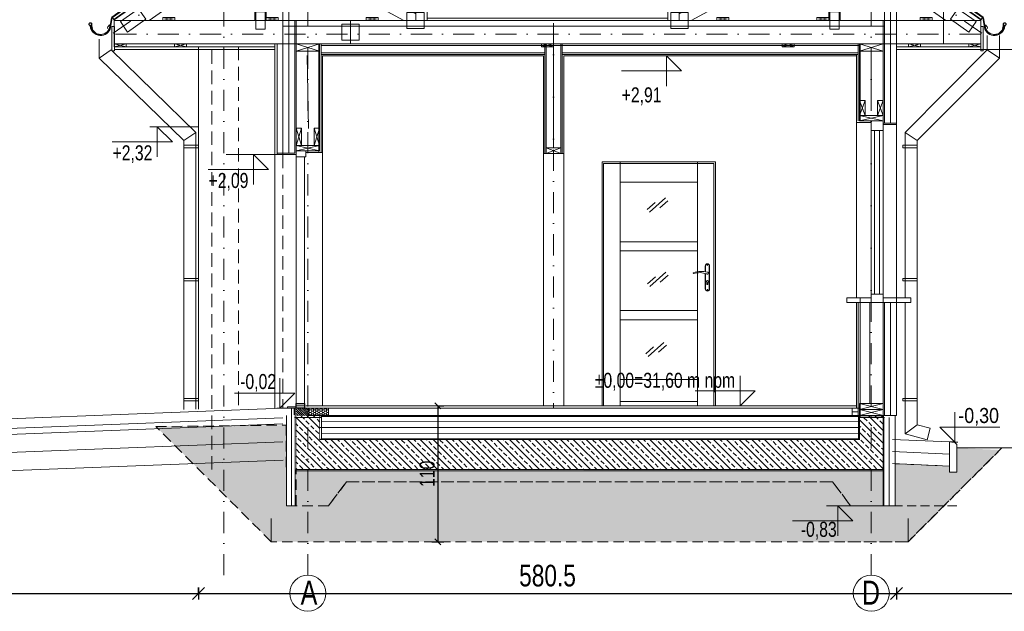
# Model space of a CAD drawing. Header units: inches. Extents: x 43593 to 117387, y -66787 to -26237.
# Tile 39 of 256: x 50073 to 50892, y -34580 to -34088. Entities that reach past the tile are written whole.
import ezdxf

# ---------------------------------------------------------------- set-up
doc = ezdxf.new("R2010")
doc.units = ezdxf.units.IN
doc.header["$MEASUREMENT"] = 0
for name, pattern in [('DASHDOT', [1, 0.5, -0.25, 0, -0.25]), ('DASHED', [0.75, 0.5, -0.25]), ('HIDDEN', [0.375, 0.25, -0.125])]:
    doc.linetypes.add(name, pattern=pattern)
doc.layers.get('0').update_dxf_attribs({"lineweight": 0})
doc.layers.get('Defpoints').update_dxf_attribs({"lineweight": 0})
for name, color, linetype, lineweight in [('-- przekrój-drew', 3, 'Continuous', 20), ('A2.1-wymiary', 30, 'Continuous', 0), ('p-- ocieplenie w.wew.', 53, 'Continuous', 0), ('p-- ocieplenie-w.zew', 77, 'Continuous', 0), ('p-- przekrój-drew', 106, 'Continuous', 20), ('p--dach-ściana przer.', 251, 'Continuous', 0), ('p--drzwi', 125, 'Continuous', 0), ('p--elewacja cienka', 251, 'Continuous', 0), ('p--ilolzacja liniowa', 7, 'Continuous', 0), ('p--koty wyso-konstr', 1, 'Continuous', 9), ('p--koty wysok.', 141, 'Continuous', 0), ('p--osie konstr', 11, 'DASHDOT', 15), ('p--osie konstr.-NR', 1, 'DASHDOT', 15), ('p--przekrój szraf', 9, 'Continuous', 0), ('p--przekrój-cienki', 2, 'Continuous', 5), ('p--przekrój-drew', 3, 'Continuous', 20), ('p--przekrój-okna', 131, 'Continuous', 0), ('p--płyta GK', 2, 'Continuous', 0), ('p--symbole ścian', 61, 'Continuous', 0), ('p--wiązar dachowy', 3, 'Continuous', 0), ('p--wymiary-1-50', 5, 'Continuous', 0), ('p--zero budynku', 1, 'Continuous', 9), ('p--ściana szkielet', 64, 'Continuous', 0)]:
    doc.layers.add(name, color=color, linetype=linetype, lineweight=lineweight)
doc.styles.add('1-100', font='arial.ttf', dxfattribs={"width": 0.75, "height": 18})
doc.styles.add('1-50', font='arial.ttf', dxfattribs={"width": 0.75, "height": 12.5})
doc.styles.get("Standard").update_dxf_attribs({"font": 'arial.ttf', "width": 0.75})
doc.linetypes.add('BATTING', pattern='A,0.0001,-0.1,[134,ltypeshp.shx,S=0.1,R=0,X=-0.1,Y=0],-0.2,[134,ltypeshp.shx,S=0.1,R=180,X=0.1,Y=0],-0.1', length=0.4001)
doc.linetypes.add('LINIA17', pattern='A,1e-05,[146,RODZLIN.shx,S=0.03819,R=0,X=0,Y=-0.13482],-1.52796', length=1.52797)
doc.linetypes.add('Teren', pattern='A,1e-06,[1,GRUNT.shx,S=0.01,R=0,X=-0.0001,Y=0],-2', length=2.000001)
doc.dimstyles.new('1-100', dxfattribs={"dimtxt": 18, "dimasz": 10, "dimexe": 5, "dimexo": 5, "dimgap": 0.09, "dimtad": 0, "dimdsep": 46, "dimtxsty": '1-100', "dimblk": 'OBLIQUE', "dimcen": 0.09, "dimadec": 0, "dimazin": 0, "dimtfac": 1, "dimtdec": 4, "dimtix": 1, "dimtofl": 0, "dimtmove": 0, "dimatfit": 3, "dimldrblk": 'OBLIQUE', "dimfxl": 5, "dimfxlon": 1, "dimtvp": 0.7, "dimtolj": 1, "dimtzin": 0, "dimarcsym": 0})
doc.dimstyles.new('1-50', dxfattribs={"dimtxt": 12.5, "dimasz": 5, "dimexe": 5, "dimexo": 5, "dimgap": 0.09, "dimtad": 0, "dimdsep": 46, "dimtxsty": '1-50', "dimblk": 'OBLIQUE', "dimcen": 0.09, "dimadec": 0, "dimazin": 0, "dimtfac": 1, "dimtdec": 4, "dimtix": 1, "dimtmove": 2, "dimatfit": 3, "dimldrblk": 'OBLIQUE', "dimfxl": 5, "dimfxlon": 1, "dimtvp": 0.7, "dimtolj": 1, "dimtzin": 0, "dimarcsym": 0})

# ---------------------------------------------------------------- blocks, each defined once
blk = doc.blocks.new('kota wykoń')
for p, q in [((0, 25), (0, 0)), ((0, 0), (-12.5, 12.5)), ((-12.5, 12.5), (37.5, 12.5))]:
    blk.add_line(p, q)
at = {"lineweight": 0}
blk.add_line((-2.5, 0), (2.5, 0), dxfattribs=at)
blk = doc.blocks.new('kota wys.-konstr.')
blk.add_hatch(color=256).paths.add_polyline_path([(0, 0), (0, 12.5), (-12.5, 12.5)])
for p, q in [((0, 25), (0, 0)), ((0, 0), (-12.5, 12.5)), ((-12.5, 12.5), (37.5, 12.5))]:
    blk.add_line(p, q)
at = {"lineweight": 0}
blk.add_line((-2.5, 0), (2.5, 0), dxfattribs=at)
blk = doc.blocks.new('wiązar-2a')
at = {"linetype": 'DASHED'}
blk.add_line((169.28, 21.5), (369.32, 21.5), dxfattribs=at)
for p, q in [((-9.75, 0), (-9.75, -6)), ((9.75, 0), (-9.75, 0)), ((-9.75, 0), (9.75, -6)), ((-9.75, -6), (9.75, 0)), ((-9.75, 0), (9.75, 0)), ((9.75, -6), (9.75, 0)), ((458.85, 0), (458.85, -6)), ((458.85, 0), (478.35, -6)), ((458.85, -6), (478.35, 0)), ((478.35, -6), (478.35, 0)), ((548.35, 0), (528.85, 0)), ((528.85, 0), (548.35, 0)), ((-9.75, -6), (9.75, -6)), ((-9.75, -6), (-9.75, -11)), ((9.75, -6), (9.75, -11)), ((458.85, -6), (478.35, -6)), ((478.35, -6), (478.35, -11))]:
    blk.add_line(p, q)
at = {"linetype": 'DASHED', "ltscale": 0.5}
for p, q in [((478.35, 0), (458.85, 0)), ((458.85, 0), (478.35, 0)), ((458.85, -6), (458.85, -11))]:
    blk.add_line(p, q, dxfattribs=at)
for points in [[(-91, 20), (-91, 19.5), (-62.08, 19.5), (269.3, 251.53), (269.3, 272.28)], [(629.6, 20), (629.6, 19.5), (600.68, 19.5), (269.3, 251.53), (269.3, 272.28)], [(233.55, 226.5), (219.98, 217), (318.62, 217), (305.05, 226.5)], [(169.28, 181.49), (159.78, 174.84), (159.79, 19.5), (169.29, 19.5)], [(378.82, 174.84), (369.32, 181.49), (369.31, 19.5), (378.81, 19.5)], [(159.78, 92.17), (159.78, 102.17), (157.28, 102.17), (157.28, 92.17)], [(159.78, 92.17), (159.78, 102.17), (157.28, 92.17), (157.28, 102.17)], [(378.82, 92.17), (378.82, 102.17), (381.32, 102.17), (381.32, 92.17)], [(378.82, 92.17), (378.82, 102.17), (381.32, 92.17), (381.32, 102.17)], [(39.04, 90.3), (35.33, 87.71), (35.33, 81.5), (149.82, 19.5), (159.79, 19.5), (159.79, 24.9)], [(503.27, 81.5), (503.27, 87.71), (499.56, 90.3), (378.81, 24.9), (378.81, 19.5), (388.78, 19.5)], [(35.33, 87.71), (25.83, 81.05), (25.83, 19.5), (35.33, 19.5)], [(65.98, 75.71), (57.18, 80.47), (58.37, 82.67), (67.17, 77.91)], [(65.98, 75.71), (57.18, 80.47), (67.17, 77.91), (58.37, 82.67)], [(472.62, 75.71), (481.42, 80.47), (480.23, 82.67), (471.43, 77.91)], [(472.62, 75.71), (481.42, 80.47), (471.43, 77.91), (480.23, 82.67)], [(512.77, 81.05), (503.27, 87.71), (503.27, 19.5), (512.77, 19.5)], [(433.15, 0), (433.15, 19.5), (-91, 19.5), (-91, 0)], [(-40.53, 19.5), (-50.53, 19.5), (-50.53, 22), (-40.53, 22)], [(-40.53, 19.5), (-50.53, 19.5), (-40.53, 22), (-50.53, 22)], [(45.33, 19.5), (35.33, 19.5), (35.33, 22), (45.33, 22)], [(45.33, 19.5), (35.33, 19.5), (45.33, 22), (35.33, 22)], [(128.49, 19.5), (118.49, 19.5), (118.49, 22), (128.49, 22)], [(128.49, 19.5), (118.49, 19.5), (128.49, 22), (118.49, 22)], [(410.11, 19.5), (420.11, 19.5), (420.11, 22), (410.11, 22)], [(410.11, 19.5), (420.11, 19.5), (410.11, 22), (420.11, 22)], [(629.6, 0), (629.6, 19.5), (433.15, 19.5), (433.15, 0)], [(493.27, 19.5), (503.27, 19.5), (503.27, 22), (493.27, 22)], [(493.27, 19.5), (503.27, 19.5), (493.27, 22), (503.27, 22)], [(579.13, 19.5), (589.13, 19.5), (589.13, 22), (579.13, 22)], [(579.13, 19.5), (589.13, 19.5), (579.13, 22), (589.13, 22)], [(-81, -2.5), (-91, -2.5), (-91, 0), (-81, 0)], [(-81, -2.5), (-91, -2.5), (-81, 0), (-91, 0)], [(-41, -2.5), (-31, -2.5), (-31, 0), (-41, 0)], [(-41, -2.5), (-31, -2.5), (-41, 0), (-31, 0)], [(64.13, -2.5), (74.13, -2.5), (74.13, 0), (64.13, 0)], [(64.13, -2.5), (74.13, -2.5), (64.13, 0), (74.13, 0)], [(264.3, -2.5), (274.3, -2.5), (274.3, 0), (264.3, 0)], [(264.3, -2.5), (274.3, -2.5), (264.3, 0), (274.3, 0)], [(579.6, -2.5), (569.6, -2.5), (569.6, 0), (579.6, 0)], [(579.6, -2.5), (569.6, -2.5), (579.6, 0), (569.6, 0)], [(629.6, -2.5), (619.6, -2.5), (619.6, 0), (629.6, 0)], [(629.6, -2.5), (619.6, -2.5), (629.6, 0), (619.6, 0)]]:
    blk.add_lwpolyline(points, close=True)
at = {"lineweight": 0}
for points in [[(219.92, 218.3), (234.22, 218.3), (234.22, 225.9), (219.92, 225.9)], [(318.68, 218.3), (304.38, 218.3), (304.38, 225.9), (318.68, 225.9)], [(168.34, 184.52), (168.34, 170.22), (160.74, 170.22), (160.74, 184.52)], [(370.26, 184.52), (370.26, 170.22), (377.86, 170.22), (377.86, 184.52)], [(23.12, 86.4), (34.83, 94.61), (42.4, 83.79), (30.69, 75.59)], [(515.48, 86.4), (503.77, 94.61), (496.2, 83.79), (507.91, 75.59)], [(-81.06, 9.92), (-65.99, 20.48), (-72.01, 29.08), (-87.09, 18.52)], [(34.38, 12.35), (34.38, 26.65), (26.78, 26.65), (26.78, 12.35)], [(166.7, 26.1), (152.4, 26.1), (152.4, 12.9), (166.7, 12.9)], [(371.9, 12.9), (386.2, 12.9), (386.2, 26.1), (371.9, 26.1)], [(511.82, 12.35), (511.82, 26.65), (504.22, 26.65), (504.22, 12.35)], [(624.54, 18.52), (609.46, 29.08), (603.44, 20.48), (618.51, 9.92)], [(440.3, 16.35), (426, 16.35), (426, 3.15), (440.3, 3.15)]]:
    blk.add_lwpolyline(points, close=True, dxfattribs=at)
blk = doc.blocks.new('rynna-45')
for p, q in [((-1.41, -1.32), (-11.79, -11.71)), ((-0.91, -1.82), (-1.41, -1.32)), ((-11.96, -12.39), (-11.96, -20.3)), ((-11.26, -20.3), (-11.26, -12.39)), ((-27.37, -21.82), (-28.05, -21.98))]:
    blk.add_line(p, q)
blk.add_lwpolyline([(-9.87, -13.4), (1.77, -1.77), (0, 0), (-1.32, -1.32), (-0.86, -1.78), (-11.15, -12.06)], close=True)
for points in [[(-25.96, -23.48), (-26.71, -22.03), (-27.29, -19.9, 0.048174), (-27.44, -19.76, 0.04778), (-27.61, -19.64, 0.061445), (-27.88, -19.54, 0.046774), (-28.23, -19.48, 0.062395), (-28.55, -19.51, 0.054375), (-28.9, -19.61, 0.084239), (-29.19, -19.8, 0.085036), (-29.41, -20.08, 0.101297), (-29.51, -20.44, 0.076993), (-29.48, -20.9, 0.05766), (-29.34, -21.29, 0.100713), (-29.16, -21.53, 0.059375), (-28.9, -21.71, 0.062153), (-28.6, -21.82, 0.022296), (-28.27, -21.88, 0.087626), (-27.16, -24.64, 0.087626)], [(-27.36, -20.29, 0.064523), (-27.39, -20.13, 0.095497), (-27.45, -20.03, 0.048174), (-27.57, -19.91, 0.04778), (-27.71, -19.82, 0.061445), (-27.93, -19.73, 0.046774), (-28.24, -19.68, 0.062395), (-28.52, -19.7, 0.054375), (-28.82, -19.79, 0.084239), (-29.06, -19.95, 0.085036), (-29.23, -20.17, 0.101297), (-29.31, -20.46, 0.076993), (-29.29, -20.85, 0.05766), (-29.16, -21.2, 0.100713), (-29.03, -21.37, 0.059375), (-28.8, -21.53, 0.062153), (-28.55, -21.62, 0.022296), (-28.24, -21.68, 0.044622), (-28.08, -21.69, 0.01753), (-27.83, -21.67, 0.028001), (-27.68, -21.65, 0.010456), (-27.62, -21.63, 0.061145), (-27.61, -21.63, 0.070187), (-27.6, -21.62, 0.023834), (-27.57, -21.6, 0.045803), (-27.53, -21.54, 0.11654), (-27.53, -21.51, 0.003679), (-27.52, -21.49, 0.000362), (-27.52, -21.34, 0.000966), (-27.52, -21.25, 0.000732), (-27.52, -21.13)], [(-13.76, -21.76, -0.126579), (-12.97, -18.87, -0.092779), (-12.67, -18.6, -0.008851), (-12.57, -18.54, -0.06923), (-12.5, -18.52, -0.078464), (-12.39, -18.51, -0.069961), (-12.28, -18.54, -0.062579), (-12.19, -18.58, -0.09361), (-12.12, -18.66, -0.080703), (-12.07, -18.77, -0.004766), (-12.06, -18.8), (-12.06, -20.29, -0.072114), (-12.45, -22.47)], [(-12.16, -20.29, 0.010987), (-12.15, -19.9, 0.020209), (-12.16, -19.69, 0.003793), (-12.21, -19.15, 0.012684), (-12.23, -18.99, 0.02716), (-12.26, -18.82, 0.080703), (-12.29, -18.77, 0.09361), (-12.31, -18.75, 0.062579), (-12.35, -18.72, 0.069961), (-12.41, -18.71, 0.078464), (-12.46, -18.71, 0.06923), (-12.47, -18.72, 0.008851), (-12.56, -18.77, 0.092779), (-12.82, -18.99, 0.08666), (-12.98, -19.3)]]:
    blk.add_lwpolyline(points, format="xyb")
for centre, radius, start, end in [((-10.76, -12.39), 1.2, 115, 180), ((-10.76, -12.39), 0.5, 115, 180), ((-19.76, -20.06), 8.5, 193.03158, 358.38358), ((-19.76, -20.06), 7.8, 193.03261, 358.23719), ((-19.76, -20.06), 7.6, 181.76281, 358.23719)]:
    blk.add_arc(centre, radius, start, end)
blk = doc.blocks.new('_OBLIQUE')
at = {"color": 0, "linetype": 'ByBlock', "lineweight": -2}
for p, q in [((-0.5, -0.5), (0.5, 0.5)), ((0, 0), (0, 0))]:
    blk.add_line(p, q, dxfattribs=at)
blk = doc.blocks.new('*D2518')
at = {"layer": 'Defpoints', "color": 0}
for p in [(50415.77, -34409.01), (50329.84, -34522.01), (50420.77, -34522.01)]:
    blk.add_point(p, dxfattribs=at)
at = {"layer": 'p--wymiary-1-50', "color": 0, "lineweight": -2}
for p, q in [((50420.77, -34409.01), (50425.77, -34409.01)), ((50420.77, -34409.01), (50420.77, -34522.01)), ((50415.77, -34522.01), (50425.77, -34522.01))]:
    blk.add_line(p, q, dxfattribs=at)
at = {"layer": 'p--wymiary-1-50', "color": 0, "lineweight": -2, "xscale": 5, "yscale": 5, "zscale": 5}
for p, rotation in [((50420.77, -34409.01), 90), ((50420.77, -34522.01), 270)]:
    blk.add_blockref('_OBLIQUE', p, dxfattribs=dict(at, rotation=rotation))
at = {"layer": 'p--wymiary-1-50', "color": 0, "linetype": 'Continuous', "ltscale": 8, "insert": (50411.83, -34465.51), "char_height": 12.5, "attachment_point": 5, "rotation": 90, "style": '1-50'}
blk.add_mtext('\\A1;110', dxfattribs=at)
blk = doc.blocks.new('*D2521')
at = {"layer": 'A2.1-wymiary', "color": 0, "linetype": 'Continuous', "lineweight": -2}
for p, q in [((50802.14, -34559.95), (50802.14, -34569.95)), ((50802.14, -34564.95), (51602.14, -34564.95)), ((51602.14, -34559.95), (51602.14, -34569.95))]:
    blk.add_line(p, q, dxfattribs=at)
at = {"layer": 'Defpoints', "color": 0}
for p in [(50802.14, -34264.26), (51602.14, -34349.52), (51602.14, -34564.95)]:
    blk.add_point(p, dxfattribs=at)
at = {"layer": 'A2.1-wymiary', "color": 0, "lineweight": -2, "xscale": 10, "yscale": 10, "zscale": 10, "rotation": 180}
blk.add_blockref('_OBLIQUE', (50802.14, -34564.95), dxfattribs=at)
at = {"layer": 'A2.1-wymiary', "color": 0, "lineweight": -2, "xscale": 10, "yscale": 10, "zscale": 10}
blk.add_blockref('_OBLIQUE', (51602.14, -34564.95), dxfattribs=at)
at = {"layer": 'A2.1-wymiary', "color": 0, "linetype": 'Continuous', "lineweight": 5, "ltscale": 8, "insert": (51202.14, -34550.24), "char_height": 18, "attachment_point": 5, "style": '1-100'}
blk.add_mtext('\\A1;800', dxfattribs=at)
blk = doc.blocks.new('*D2522')
at = {"layer": 'A2.1-wymiary', "color": 0, "linetype": 'Continuous', "lineweight": -2}
for p, q in [((50221.64, -34559.95), (50221.64, -34569.95)), ((50221.64, -34564.95), (50802.14, -34564.95)), ((50802.14, -34559.95), (50802.14, -34569.95))]:
    blk.add_line(p, q, dxfattribs=at)
at = {"layer": 'Defpoints', "color": 0}
for p in [(50802.14, -34233.08), (50221.64, -34242.73), (50802.14, -34564.95)]:
    blk.add_point(p, dxfattribs=at)
at = {"layer": 'A2.1-wymiary', "color": 0, "lineweight": -2, "xscale": 10, "yscale": 10, "zscale": 10, "rotation": 180}
blk.add_blockref('_OBLIQUE', (50221.64, -34564.95), dxfattribs=at)
at = {"layer": 'A2.1-wymiary', "color": 0, "lineweight": -2, "xscale": 10, "yscale": 10, "zscale": 10}
blk.add_blockref('_OBLIQUE', (50802.14, -34564.95), dxfattribs=at)
at = {"layer": 'A2.1-wymiary', "color": 0, "linetype": 'Continuous', "lineweight": 5, "ltscale": 8, "insert": (50511.89, -34550.24), "char_height": 18, "attachment_point": 5, "style": '1-100'}
blk.add_mtext('\\A1;580.5', dxfattribs=at)
blk = doc.blocks.new('*D2526')
at = {"layer": 'A2.1-wymiary', "color": 0, "linetype": 'Continuous', "lineweight": -2}
for p, q in [((49721.64, -34564.95), (49721.64, -34559.95)), ((49721.64, -34564.95), (50221.64, -34564.95)), ((50221.64, -34564.95), (50221.64, -34559.95))]:
    blk.add_line(p, q, dxfattribs=at)
at = {"layer": 'Defpoints', "color": 0}
for p in [(50221.64, -34564.95), (49721.64, -34569.95), (50221.64, -34569.95)]:
    blk.add_point(p, dxfattribs=at)
at = {"layer": 'A2.1-wymiary', "color": 0, "lineweight": -2, "xscale": 10, "yscale": 10, "zscale": 10, "rotation": 180}
blk.add_blockref('_OBLIQUE', (49721.64, -34564.95), dxfattribs=at)
at = {"layer": 'A2.1-wymiary', "color": 0, "lineweight": -2, "xscale": 10, "yscale": 10, "zscale": 10}
blk.add_blockref('_OBLIQUE', (50221.64, -34564.95), dxfattribs=at)
at = {"layer": 'A2.1-wymiary', "color": 0, "linetype": 'Continuous', "lineweight": 5, "ltscale": 8, "insert": (49971.64, -34550.24), "char_height": 18, "attachment_point": 5, "style": '1-100'}
blk.add_mtext('\\A1;500', dxfattribs=at)

msp = doc.modelspace()

# ---------------------------------------------------------------- hatches: boundary and pattern name
at = {"linetype": 'Continuous', "ltscale": 12, "transparency": 33554687}
h = msp.add_hatch(dxfattribs=at)
h.set_pattern_fill('ANSI31', color=256, scale=10, angle=180, style=0)
h.set_pattern_definition([(-45, (126517.5599, 4002.6739), (-0.883883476, -0.883883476), [])])
h.paths.add_polyline_path([(50312.912, -34416.974), (50302.912, -34417.01), (50302.841, -34411.01), (50312.84, -34410.974)])
h = msp.add_hatch(dxfattribs=at)
h.set_pattern_fill('64-Izolacja termiczna styropianowa', color=256, scale=0.75, style=0)
h.set_pattern_definition([(180, (126517.5599, 4002.6739), (-1.7859375, 1.03111125), [1.190625, -2.38125]), (60, (126517.5599, 4002.6739), (1.785937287, 1.03111162), [1.190625, -2.38125]), (120, (126517.5599, 4002.6739), (-2.13e-07, 2.06222287), [-2.38125, 1.190625])])
h.paths.add_polyline_path([(50312.841, -34411.01), (50329.615, -34411.01), (50329.615, -34417.01), (50312.841, -34417.01)])
at = {"linetype": 'Continuous', "lineweight": 5}
h = msp.add_hatch(dxfattribs=at)
h.set_pattern_fill('02-TYNK ZAPRAWA', color=251, scale=10, angle=180, style=0)
h.set_pattern_definition([(170, (100016.214, -17830.35), (0.285407, 30.412473), [0, -10]), (168, (100013.214, -17835.35), (3.302908, 29.968163), [0, -10]), (-177, (100020.214, -17837.35), (-6.563226, 29.697206), [0, -15]), (-98, (100019.214, -17835.85), (-41.559146, -8.29683), [0, -5]), (157, (100020.214, -17836.85), (-6.688163, 35.429768), [0, -8]), (122, (100022.214, -17839.35), (-37.630472, -5.826453), [0, -6]), (101, (100022.214, -17833.35), (36.947797, 14.31294), [0, -9]), (140, (100016.214, -17830.35), (28.30916, 41.51616), [0, -10]), (88, (100013.214, -17835.35), (40.080332, 1.602193), [0, -10]), (-137, (100020.214, -17837.35), (-51.39665, 47.78477), [0, -15]), (-168, (100019.214, -17835.85), (-19.931417, 26.433664), [0, -5]), (117, (100020.214, -17836.85), (16.75938, 30.985855), [0, -9]), (174, (100022.2136, -17839.35), (-15.492735, -3.9019435), [0, -6]), (42, (100022.214, -17833.35), (37.989413, -31.73018), [0, -43]), (98, (100016.214, -17830.35), (29.012177, 9.126533), [1, -10]), (-168, (100013.214, -17835.35), (-9.171794, 28.720693), [1, -10]), (143, (100020.214, -17837.35), (14.061273, 26.96814), [1, -15]), (-78, (100019.214, -17835.85), (-36.21514, -22.010534), [1, -5]), (77, (100020.214, -17836.85), (33.730123, 12.73887), [1, -8]), (-161, (100022.214, -17839.35), (-2.787893, -37.976672), [1, -6]), (171, (100022.214, -17833.35), (-0.812874, 39.614887), [1, -9]), (-88, (100016.214, -17830.35), (-49.795044, -6.74193), [1, -10]), (-118, (100013.214, -17835.35), (-36.726318, 16.13002), [1, -10]), (37, (100020.214, -17837.35), (46.12023, -52.89541), [1, -15]), (68, (100019.214, -17835.85), (33.060008, 1.742376), [1, -5]), (-127, (100020.214, -17836.85), (-35.19673, 1.479925), [1, -9]), (54, (100022.2136, -17839.35), (4.3671853, 15.3680738), [1, -6]), (142, (100022.214, -17833.35), (24.651337, 42.922157), [1, -43]), (98, (100016.114, -17830.35), (29.012177, 9.126533), [1, -10]), (-168, (100013.114, -17835.35), (-9.171794, 28.720693), [1, -10]), (143, (100020.114, -17837.35), (14.061273, 26.96814), [1, -15]), (-78, (100019.114, -17835.85), (-36.21514, -22.010534), [1, -5]), (77, (100020.114, -17836.85), (33.730123, 12.73887), [1, -8]), (-161, (100022.314, -17839.35), (-2.787893, -37.976672), [1, -6]), (171, (100022.314, -17833.35), (-0.812874, 39.614887), [1, -9]), (-88, (100016.114, -17830.35), (-49.795044, -6.74193), [1, -10]), (-118, (100013.114, -17835.35), (-36.726318, 16.13002), [1, -10]), (37, (100020.114, -17837.35), (46.12023, -52.89541), [1, -15]), (68, (100019.114, -17835.85), (33.060008, 1.742376), [1, -5]), (-127, (100020.114, -17836.85), (-35.19673, 1.479925), [1, -9]), (54, (100022.3136, -17839.35), (4.3671853, 15.3680738), [1, -6]), (142, (100022.314, -17833.35), (24.651337, 42.922157), [1, -43])])
h.paths.add_polyline_path([(50889.715, -34444.01), (50811.715, -34522.01), (50282.066, -34522.01), (50186.238, -34426.182), (50237.205, -34425.616), (50243.491, -34425.546), (50247.213, -34425.505), (50250.258, -34425.471), (50294.485, -34424.979), (50294.841, -34492.01), (50329.741, -34492.01), (50344.741, -34472.01), (50748.941, -34472.01), (50763.941, -34492.01), (50800.941, -34492.01), (50800.941, -34457.131), (50846.191, -34459.01), (50846.191, -34464.01), (50852.191, -34464.01), (50852.191, -34444.01), (50888.747, -34445.643)])
at = {"layer": 'p--przekrój szraf'}
h = msp.add_hatch(dxfattribs=at)
h.set_pattern_fill('ANSI33', color=256, scale=30, angle=180, style=0)
h.set_pattern_definition([(135, (106840.18, -17240.113), (5.3033009, 5.3033009), []), (135, (106834.877, -17240.113), (5.3033009, 5.3033009), [3.75, -1.875])])
h.paths.add_polyline_path([(50771.441, -34437.01), (50771.441, -34417.01), (50790.941, -34417.01), (50790.941, -34462.01), (50302.841, -34462.01), (50302.841, -34417.01), (50322.341, -34417.01), (50322.341, -34437.01)])
at = {"layer": 'p--przekrój szraf', "linetype": 'Continuous', "lineweight": 5}
h = msp.add_hatch(dxfattribs=at)
h.set_pattern_fill('03-BETON', color=256, scale=10, angle=180, style=0)
h.set_pattern_definition([(45, (106840.1803, -17240.113), (5.30330086, -1.76776695), [1.5, -2, 1.5])])
h.paths.add_polyline_path([(50790.941, -34462.01), (50790.941, -34492.01), (50763.941, -34492.01), (50748.941, -34472.01), (50344.841, -34472.01), (50329.841, -34492.01), (50302.841, -34492.01), (50302.841, -34462.861)])

# ---------------------------------------------------------------- linework, layer by layer
at = {"layer": '-- przekrój-drew', "linetype": 'Teren', "ltscale": 25}
msp.add_line((50855.316, -34444.01), (51685.472, -34444.01), dxfattribs=at)
at = {"linetype": 'Continuous', "ltscale": 12}
msp.add_line((50298.913, -34416.618), (50298.862, -34411.027), dxfattribs=at)
at = {"linetype": 'Continuous', "lineweight": 5}
msp.add_line((50790.941, -34462.01), (50712.335, -34462.01), dxfattribs=at)
at = {"linetype": 'HIDDEN', "ltscale": 30}
msp.add_line((50852.178, -34492.01), (50800.941, -34492.01), dxfattribs=at)
at = {"linetype": 'Continuous', "ltscale": 8}
for p, q in [((50282.066, -34522.01), (50282.066, -34502.527)), ((50811.715, -34522.01), (50811.715, -34502.527))]:
    msp.add_line(p, q, dxfattribs=at)
at = {"linetype": 'Continuous', "ltscale": 12}
for points in [[(50312.841, -34411.01), (50329.615, -34411.01), (50329.615, -34417.01), (50312.841, -34417.01)], [(50770.241, -34411.01), (50765.241, -34411.01), (50765.241, -34417.01), (50770.241, -34417.01)]]:
    msp.add_lwpolyline(points, close=True, dxfattribs=at)
at = {"layer": 'p-- ocieplenie w.wew.', "linetype": 'BATTING', "lineweight": 0, "ltscale": 15}
msp.add_line((50516.891, -34108.01), (50516.891, -34194.51), dxfattribs=at)
at = {"layer": 'p-- ocieplenie w.wew.', "linetype": 'BATTING', "lineweight": 0, "ltscale": 20}
for p, q in [((50781.191, -34157.455), (50781.191, -34114.01)), ((50313.216, -34178.437), (50311.966, -34117.76)), ((50779.941, -34407.01), (50779.941, -34323.01))]:
    msp.add_line(p, q, dxfattribs=at)
at = {"layer": 'p-- ocieplenie-w.zew', "linetype": 'BATTING', "ltscale": 10}
for p, q in [((50296.641, -34078.01), (50296.641, -34198.76)), ((50797.141, -34173.76), (50797.141, -34078.01)), ((50797.141, -34323.01), (50797.141, -34417.01))]:
    msp.add_line(p, q, dxfattribs=at)
at = {"layer": 'p-- przekrój-drew', "ltscale": 35}
for p, q in [((50291.641, -34078.01), (50291.641, -34200.01)), ((50792.141, -34173.76), (50792.141, -34078.01)), ((50802.141, -34175.01), (50802.141, -34078.01)), ((50301.641, -34088.51), (50301.641, -34198.76)), ((50302.841, -34200.01), (50302.841, -34088.51)), ((50790.941, -34147.71), (50790.941, -34088.51)), ((50322.341, -34197.01), (50322.341, -34108.01)), ((50771.441, -34164.01), (50771.441, -34108.01)), ((50790.941, -34172.01), (50790.941, -34108.01)), ((50771.441, -34155.01), (50775.941, -34167.51)), ((50775.941, -34155.01), (50771.441, -34167.51)), ((50786.441, -34155.01), (50790.941, -34167.51)), ((50790.941, -34155.01), (50786.441, -34167.51)), ((50790.941, -34167.51), (50771.441, -34172.01)), ((50771.441, -34167.51), (50790.941, -34172.01)), ((50302.841, -34178.01), (50307.341, -34192.51)), ((50307.341, -34178.01), (50302.841, -34192.51)), ((50317.841, -34178.01), (50322.341, -34192.51)), ((50322.341, -34178.01), (50317.841, -34192.51)), ((50802.141, -34173.76), (50790.941, -34173.76)), ((50802.141, -34175.01), (50790.941, -34175.01)), ((50322.341, -34192.51), (50302.841, -34197.01)), ((50302.841, -34192.51), (50322.341, -34197.01)), ((50522.891, -34194.51), (50510.891, -34199.01)), ((50510.891, -34194.51), (50522.891, -34199.01)), ((50285.041, -34200.01), (50302.841, -34200.01)), ((50287.141, -34198.76), (50301.641, -34198.76)), ((50790.941, -34462.01), (50790.941, -34323.01)), ((50792.141, -34323.01), (50792.141, -34417.01)), ((50802.141, -34323.01), (50802.141, -34417.01)), ((50771.441, -34407.01), (50790.941, -34412.01)), ((50790.941, -34407.01), (50771.441, -34412.01)), ((50291.641, -34411.01), (50302.841, -34411.01)), ((50771.441, -34417.01), (50323.341, -34417.01)), ((50771.441, -34412.01), (50790.941, -34417.01)), ((50790.941, -34412.01), (50771.441, -34417.01)), ((50790.941, -34492.01), (50790.941, -34417.01)), ((50790.941, -34417.01), (50802.191, -34417.01)), ((50771.441, -34437.01), (50322.341, -34437.01)), ((50790.941, -34462.01), (50302.841, -34462.01)), ((50790.941, -34462.01), (50322.841, -34462.01))]:
    msp.add_line(p, q, dxfattribs=at)
at = {"layer": 'p-- przekrój-drew', "color": 7, "linetype": 'BATTING', "lineweight": 0, "ltscale": 37}
msp.add_line((50792.141, -34093.337), (50291.641, -34093.337), dxfattribs=at)
at = {"layer": 'p-- przekrój-drew', "color": 7, "linetype": 'LINIA17', "lineweight": 0, "ltscale": 5}
msp.add_line((50771.509, -34109.326), (50323.541, -34109.326), dxfattribs=at)
at = {"layer": 'p-- przekrój-drew', "color": 7, "linetype": 'BATTING', "lineweight": 0, "ltscale": 10}
for p, q in [((50298.924, -34416.93), (50298.924, -34492.01)), ((50771.441, -34421.949), (50323.591, -34422.296)), ((50795.941, -34418.563), (50795.941, -34492.01)), ((50771.441, -34432.01), (50323.591, -34432.357))]:
    msp.add_line(p, q, dxfattribs=at)
at = {"layer": 'p-- przekrój-drew', "lineweight": 30, "ltscale": 35}
for p, q in [((50771.441, -34437.01), (50771.441, -34417.01)), ((50771.441, -34417.01), (50790.941, -34417.01)), ((50790.941, -34417.01), (50790.941, -34437.01))]:
    msp.add_line(p, q, dxfattribs=at)
at = {"layer": 'p-- przekrój-drew', "ltscale": 35}
for points in [[(50775.941, -34167.51), (50771.441, -34167.51), (50771.441, -34155.01), (50775.941, -34155.01)], [(50790.941, -34167.51), (50786.441, -34167.51), (50786.441, -34155.01), (50790.941, -34155.01)], [(50790.941, -34172.01), (50771.441, -34172.01), (50771.441, -34167.51), (50790.941, -34167.51)], [(50307.341, -34192.51), (50302.841, -34192.51), (50302.841, -34178.01), (50307.341, -34178.01)], [(50322.341, -34192.51), (50317.841, -34192.51), (50317.841, -34178.01), (50322.341, -34178.01)], [(50322.341, -34197.01), (50302.841, -34197.01), (50302.841, -34192.51), (50322.341, -34192.51)], [(50522.891, -34199.01), (50510.891, -34199.01), (50510.891, -34194.51), (50522.891, -34194.51)], [(50790.941, -34412.01), (50771.441, -34412.01), (50771.441, -34407.01), (50790.941, -34407.01)], [(50790.941, -34417.01), (50771.441, -34417.01), (50771.441, -34412.01), (50790.941, -34412.01)]]:
    msp.add_lwpolyline(points, close=True, dxfattribs=at)
at = {"layer": 'p-- przekrój-drew', "linetype": 'Continuous', "lineweight": 0, "ltscale": 5, "const_width": 0.5}
msp.add_lwpolyline([(50771.441, -34437.01), (50771.441, -34417.01), (50790.941, -34417.01), (50790.941, -34462.01), (50302.841, -34462.01), (50302.841, -34417.01), (50322.341, -34417.01), (50322.341, -34437.01)], close=True, dxfattribs=at)
at = {"layer": 'p--dach-ściana przer.', "linetype": 'HIDDEN', "ltscale": 45}
for p, q in [((50232.841, -34462.01), (50232.841, -34108.01)), ((50254.791, -34110.21), (50254.791, -34411.42)), ((50291.641, -34200.01), (50291.641, -34319.01)), ((50291.641, -34319.01), (50291.641, -34411.01))]:
    msp.add_line(p, q, dxfattribs=at)
at = {"layer": 'p--drzwi'}
for points in [[(50310.841, -34202.01), (50302.841, -34202.01), (50302.841, -34197.01), (50310.841, -34197.01)], [(50309.841, -34202.01), (50302.841, -34202.01), (50302.841, -34409.01), (50309.841, -34409.01)]]:
    msp.add_lwpolyline(points, close=True, dxfattribs=at)
at = {"layer": 'p--drzwi', "lineweight": 30}
msp.add_lwpolyline([(50309.841, -34411.01), (50302.841, -34411.01), (50302.841, -34407.013), (50309.841, -34407.013)], close=True, dxfattribs=at)
at = {"layer": 'p--elewacja cienka', "lineweight": 5}
for p, q in [((50139.105, -34119.731), (50139.105, -34104.095)), ((50877.677, -34112.972), (50877.677, -34101.095)), ((50887.677, -34119.731), (50887.677, -34101.095)), ((50149.105, -34112.972), (50139.105, -34119.731)), ((50219.491, -34181.543), (50149.105, -34112.972)), ((50221.641, -34110.21), (50221.641, -34411.788)), ((50809.291, -34181.543), (50877.677, -34112.972)), ((50877.677, -34112.972), (50887.677, -34119.731)), ((50209.491, -34188.303), (50139.105, -34119.731)), ((50819.291, -34188.303), (50887.677, -34119.731)), ((50768.991, -34319.01), (50768.991, -34173.26)), ((50802.141, -34175.01), (50802.141, -34323.01)), ((50209.491, -34188.303), (50219.491, -34181.543)), ((50209.491, -34411.923), (50209.491, -34188.303)), ((50219.491, -34411.812), (50219.491, -34181.543)), ((50819.291, -34188.303), (50809.291, -34181.543)), ((50809.291, -34319.01), (50809.291, -34181.543)), ((50819.291, -34424.631), (50819.291, -34188.303)), ((50285.041, -34200.01), (50285.041, -34411.084)), ((50324.791, -34198.26), (50324.791, -34409.01)), ((50508.441, -34199.01), (50508.441, -34409.01)), ((50525.341, -34199.01), (50525.341, -34409.01)), ((50572.24, -34207.31), (50636.641, -34207.31)), ((50609.894, -34236.117), (50596.699, -34247.872)), ((50601.301, -34239.754), (50594.703, -34245.632)), ((50611.889, -34238.357), (50605.292, -34244.234)), ((50643.041, -34292.56), (50643.041, -34297.415)), ((50643.241, -34292.56), (50643.241, -34297.445)), ((50646.441, -34311.76), (50646.441, -34292.56)), ((50646.641, -34292.56), (50646.641, -34311.76)), ((50601.685, -34301.553), (50595.087, -34307.431)), ((50610.278, -34297.915), (50597.083, -34309.671)), ((50612.273, -34300.155), (50605.676, -34306.033)), ((50643.041, -34298.849), (50643.041, -34311.76)), ((50643.241, -34298.907), (50643.241, -34311.76)), ((50644.341, -34307.61), (50644.341, -34306.348)), ((50645.341, -34307.61), (50645.341, -34306.348)), ((50219.491, -34411.812), (50219.491, -34324.01)), ((50809.291, -34432.304), (50809.291, -34323.01)), ((50600.149, -34359.897), (50593.552, -34365.775)), ((50608.742, -34356.26), (50595.548, -34368.015)), ((50610.738, -34358.5), (50604.141, -34364.377)), ((50819.291, -34424.631), (50809.291, -34432.304)), ((50819.291, -34424.631), (50830.261, -34427.571)), ((50809.291, -34432.304), (50827.673, -34437.23)), ((50830.261, -34427.571), (50827.673, -34437.23))]:
    msp.add_line(p, q, dxfattribs=at)
for points in [[(50209.491, -34192.273), (50221.491, -34192.273), (50221.491, -34194.273), (50209.491, -34194.273)], [(50819.291, -34192.273), (50807.291, -34192.273), (50807.291, -34194.273), (50819.291, -34194.273)], [(50572.241, -34409.01), (50572.241, -34206.01), (50557.241, -34206.01), (50557.241, -34409.01)], [(50572.241, -34206.01), (50636.641, -34206.01), (50636.641, -34223.01), (50572.241, -34223.01)], [(50636.641, -34409.01), (50636.641, -34206.01), (50651.641, -34206.01), (50651.641, -34409.01)], [(50572.241, -34272.66), (50636.641, -34272.66), (50636.641, -34280.16), (50572.241, -34280.16)], [(50209.491, -34302.925), (50221.491, -34302.925), (50221.491, -34304.925), (50209.491, -34304.925)], [(50819.291, -34302.925), (50807.291, -34302.925), (50807.291, -34304.925), (50819.291, -34304.925)], [(50572.241, -34329.81), (50636.641, -34329.81), (50636.641, -34337.31), (50572.241, -34337.31)], [(50572.241, -34387.01), (50636.641, -34387.01), (50636.641, -34409.01), (50572.241, -34409.01)], [(50209.491, -34402.925), (50221.491, -34402.925), (50221.491, -34404.925), (50209.491, -34404.925)], [(50572.241, -34409.01), (50636.641, -34409.01), (50636.641, -34405.233), (50572.241, -34405.233)], [(50819.291, -34402.925), (50807.291, -34402.925), (50807.291, -34404.925), (50819.291, -34404.925)]]:
    msp.add_lwpolyline(points, close=True, dxfattribs=at)
for points in [[(50558.541, -34409.01), (50558.541, -34207.31), (50572.241, -34207.31)], [(50650.341, -34409.01), (50650.341, -34207.31), (50636.641, -34207.31)]]:
    msp.add_lwpolyline(points, dxfattribs=at)
for centre in [(50644.841, -34291.86), (50644.841, -34312.46)]:
    msp.add_circle(centre, 0.3, dxfattribs=at)
for centre, radius, start, end in [((50644.841, -34292.56), 1.8, 0, 180), ((50644.841, -34292.56), 1.6, 0, 180), ((50633.482, -34298.61), 0.332, 115.217939, 244.782061), ((50640.041, -34317.901), 20.704, 76.59512, 108.881173), ((50638.297, -34315.787), 17.59, 70.130234, 106.364988), ((50644.841, -34298.61), 0.85, 228.288953, 90), ((50644.841, -34305.66), 0.85, 306.031879, 233.968121), ((50644.841, -34307.61), 0.5, 180, 0), ((50644.841, -34311.76), 1.8, 180, 0), ((50644.841, -34311.76), 1.6, 180, 0)]:
    msp.add_arc(centre, radius, start, end, dxfattribs=at)
at = {"layer": 'p--ilolzacja liniowa', "linetype": 'LINIA17', "lineweight": 0, "ltscale": 5}
for p, q in [((50321.734, -34198.26), (50321.734, -34108.01)), ((50772.047, -34172.01), (50772.047, -34108.01)), ((50772.047, -34418.563), (50772.047, -34319.01)), ((50323.802, -34417.01), (50323.802, -34437.01)), ((50770.441, -34417.01), (50770.441, -34437.01)), ((50302.064, -34418.563), (50302.064, -34492.01)), ((50770.441, -34417.827), (50323.341, -34417.827)), ((50791.717, -34418.563), (50791.717, -34492.01)), ((50770.441, -34436.266), (50323.341, -34436.266)), ((50790.941, -34462.861), (50302.841, -34462.861))]:
    msp.add_line(p, q, dxfattribs=at)
for points in [[(50323.341, -34418.563), (50301.591, -34418.563)], [(50770.441, -34418.563), (50792.191, -34418.563)]]:
    msp.add_lwpolyline(points, dxfattribs=at)
at = {"layer": 'p--koty wyso-konstr', "linetype": 'Continuous', "lineweight": 5}
msp.add_line((50763.941, -34492.01), (50743.799, -34492.01), dxfattribs=at)
at = {"layer": 'p--koty wysok.'}
for p, q in [((50872.141, -34112.71), (50912.594, -34112.71)), ((50221.641, -34177.01), (50181.187, -34177.01)), ((50285.041, -34200.01), (50244.587, -34200.01))]:
    msp.add_line(p, q, dxfattribs=at)
at = {"layer": 'p--osie konstr', "linetype": 'DASHDOT', "ltscale": 35}
for p, q in [((50150.626, -34099.062), (50511.891, -33846.102)), ((50873.155, -34099.062), (50511.891, -33846.102)), ((50242.591, -34549.809), (50242.591, -34007.34)), ((50312.591, -34549.809), (50312.591, -34007.34)), ((50781.191, -34549.809), (50781.191, -34007.34)), ((50516.891, -34090.81), (50516.891, -34411.01)), ((50872.141, -34099.76), (50151.641, -34099.76))]:
    msp.add_line(p, q, dxfattribs=at)
at = {"layer": 'p--osie konstr.-NR', "linetype": 'Continuous', "ltscale": 35}
for centre in [(50312.591, -34564.809), (50781.191, -34564.809)]:
    msp.add_circle(centre, 15, dxfattribs=at)
at = {"layer": 'p--przekrój szraf', "linetype": 'HIDDEN', "ltscale": 35}
for points in [[(50800.941, -34492.01), (50800.941, -34457.131), (50846.191, -34459.01), (50846.191, -34464.01), (50852.191, -34464.01), (50852.191, -34444.01), (50889.715, -34444.01), (50811.715, -34522.01), (50282.066, -34522.01), (50186.238, -34426.182), (50294.485, -34424.979), (50294.841, -34492.01), (50329.741, -34492.01), (50344.741, -34472.01), (50748.941, -34472.01), (50763.941, -34492.01)], [(50790.941, -34462.01), (50790.941, -34492.01), (50763.941, -34492.01), (50748.941, -34472.01), (50344.841, -34472.01), (50329.841, -34492.01), (50302.841, -34492.01), (50302.841, -34462.01)]]:
    msp.add_lwpolyline(points, close=True, dxfattribs=at)
msp.add_lwpolyline([(50761.715, -34522.01), (50811.715, -34522.01), (50889.715, -34444.01)], dxfattribs=at)
at = {"layer": 'p--przekrój-cienki', "linetype": 'Continuous', "ltscale": 35}
for p, q in [((50285.041, -34110.51), (50151.641, -34110.51)), ((50285.041, -34112.71), (50151.641, -34112.71)), ((50872.141, -34110.51), (50802.141, -34110.51)), ((50872.141, -34112.71), (50802.141, -34112.71)), ((50525.341, -34199.01), (50508.441, -34199.01)), ((50768.991, -34409.01), (50310.841, -34409.01)), ((50294.841, -34416.975), (50294.841, -34492.01)), ((50771.441, -34411.01), (50302.841, -34411.01)), ((50800.941, -34417.01), (50800.941, -34492.01)), ((50771.441, -34427.01), (50322.341, -34427.01)), ((50798.941, -34437.01), (50846.191, -34439.01)), ((50798.873, -34447.009), (50846.123, -34449.009)), ((50798.941, -34457.01), (50846.191, -34459.01)), ((50800.941, -34492.01), (50790.941, -34492.01))]:
    msp.add_line(p, q, dxfattribs=at)
for points in [[(50149.441, -34093.51), (50151.641, -34093.51), (50151.641, -34113.71), (50149.441, -34113.71)], [(50874.341, -34093.51), (50872.141, -34093.51), (50872.141, -34113.71), (50874.341, -34113.71)], [(50295.628, -34411.01), (50302.841, -34411.01), (50302.841, -34409.76), (50295.628, -34409.76)], [(50852.191, -34464.01), (50846.191, -34464.01), (50846.191, -34439.01), (50850.191, -34439.01), (50852.191, -34441.01)]]:
    msp.add_lwpolyline(points, close=True, dxfattribs=at)
for points in [[(50291.641, -34411.01), (49721.641, -34433.01)], [(50291.641, -34419.012), (49721.641, -34441.012)], [(50291.641, -34424.013), (49721.641, -34446.013)], [(50291.641, -34439.016), (49721.641, -34461.016)], [(50291.955, -34454.013), (49721.955, -34476.013)], [(50302.841, -34492.01), (50294.841, -34492.01)]]:
    msp.add_lwpolyline(points, dxfattribs=at)
at = {"layer": 'p--przekrój-drew', "color": 7, "linetype": 'BATTING', "lineweight": 0, "ltscale": 5}
msp.add_line((50301.105, -34416.562), (50301.053, -34410.986), dxfattribs=at)
at = {"layer": 'p--przekrój-drew', "color": 7, "linetype": 'LINIA17', "lineweight": 0, "ltscale": 5}
msp.add_line((50301.994, -34411.01), (50302.064, -34492.01), dxfattribs=at)
at = {"layer": 'p--przekrój-drew', "color": 7, "linetype": 'BATTING', "lineweight": 0, "ltscale": 6}
msp.add_line((50765.241, -34414.01), (50770.241, -34414.01), dxfattribs=at)
at = {"layer": 'p--przekrój-okna', "linetype": 'Continuous', "lineweight": 5}
for points in [[(50790.941, -34172.01), (50780.941, -34172.01), (50780.941, -34323.01), (50790.941, -34323.01)], [(50790.941, -34172.01), (50780.941, -34172.01), (50780.941, -34180.01), (50790.941, -34180.01)], [(50787.941, -34180.01), (50783.941, -34180.01), (50783.941, -34316.01), (50787.941, -34316.01)], [(50780.941, -34323.01), (50760.941, -34323.01), (50760.941, -34319.01), (50780.941, -34319.01)], [(50790.941, -34323.01), (50780.941, -34323.01), (50780.941, -34316.01), (50790.941, -34316.01)], [(50790.941, -34323.01), (50813.941, -34323.01), (50813.941, -34319.01), (50790.941, -34319.01)]]:
    msp.add_lwpolyline(points, close=True, dxfattribs=at)
at = {"layer": 'p--płyta GK', "ltscale": 35}
for p, q in [((50285.041, -34108.01), (50285.041, -34200.01)), ((50287.141, -34108.01), (50287.141, -34200.01)), ((50323.541, -34108.01), (50323.541, -34198.26)), ((50509.691, -34199.01), (50509.691, -34108.01)), ((50524.091, -34199.01), (50524.091, -34108.01)), ((50770.241, -34172.01), (50770.241, -34108.01)), ((50509.691, -34115.51), (50323.541, -34115.51)), ((50509.691, -34116.76), (50323.541, -34116.76)), ((50324.791, -34118.01), (50324.791, -34198.26)), ((50508.441, -34118.01), (50324.791, -34118.01)), ((50508.441, -34118.01), (50324.791, -34118.01)), ((50508.441, -34199.01), (50508.441, -34118.01)), ((50770.191, -34115.51), (50524.091, -34115.51)), ((50770.191, -34116.76), (50524.091, -34116.76)), ((50768.991, -34118.01), (50525.341, -34118.01)), ((50525.341, -34199.01), (50525.341, -34118.01)), ((50768.991, -34173.26), (50768.991, -34116.76)), ((50780.941, -34173.26), (50768.991, -34173.26)), ((50310.841, -34198.26), (50324.791, -34198.26)), ((50768.991, -34323.01), (50768.991, -34411.01)), ((50770.241, -34323.01), (50770.241, -34417.01))]:
    msp.add_line(p, q, dxfattribs=at)
at = {"layer": 'p--symbole ścian', "lineweight": 9}
msp.add_line((50841.36, -34033.12), (50841.36, -34108.12), dxfattribs=at)
at = {"layer": 'p--ściana szkielet', "ltscale": 35}
for p, q in [((50510.891, -34108.01), (50510.891, -34199.01)), ((50522.891, -34108.01), (50522.891, -34199.01))]:
    msp.add_line(p, q, dxfattribs=at)

# ---------------------------------------------------------------- block references
at = {"linetype": 'Continuous', "lineweight": 5, "rotation": 349.9999999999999}
msp.add_blockref('rynna-45', (50163.179, -34076.176), dxfattribs=at)
at = {"linetype": 'Continuous', "lineweight": 5, "xscale": -1, "rotation": 10.00000000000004}
msp.add_blockref('rynna-45', (50860.602, -34076.176), dxfattribs=at)
at = {"layer": 'p--koty wyso-konstr', "linetype": 'Continuous', "lineweight": 5, "rotation": 180}
msp.add_blockref('kota wys.-konstr.', (50753.267, -34492.01), dxfattribs=at)
at = {"layer": 'p--koty wysok.', "rotation": 180}
for p in [(50610.816, -34118.01), (50187.372, -34177.01), (50267.232, -34200.01)]:
    msp.add_blockref('kota wykoń', p, dxfattribs=at)
at = {"layer": 'p--koty wysok.', "xscale": -1}
msp.add_blockref('kota wykoń', (50289.141, -34411.01), dxfattribs=at)
at = {"layer": 'p--koty wysok.'}
msp.add_blockref('kota wykoń', (50850.55, -34439.26), dxfattribs=at)
at = {"layer": 'p--wiązar dachowy', "xscale": -1}
msp.add_blockref('wiązar-2a', (50781.191, -34108.01), dxfattribs=at)
at = {"layer": 'p--zero budynku', "xscale": -1, "zscale": 1.2}
msp.add_blockref('kota wykoń', (50672.065, -34409.01), dxfattribs=at)

# ---------------------------------------------------------------- texts
at = {"layer": 'p--koty wyso-konstr', "insert": (50752.41, -34520.204), "char_height": 12.5, "width": 207.41597, "attachment_point": 9, "style": '1-50'}
msp.add_mtext('-0,83', dxfattribs=at)
at = {"layer": 'p--koty wysok.', "char_height": 12.5, "style": '1-50'}
for s, insert, width, attachment_point in [('+2,91', (50606.719, -34158.937), 155.56197, 9), ('+2,32', (50183.275, -34207.128), 155.56197, 9), ('+2,09', (50263.136, -34230.128), 155.56197, 9), ('-0,02', (50286.139, -34382.48), 207.41597, 3), ('{\\W0.85;-0,30}', (50853.551, -34410.73), 207.41597, 1)]:
    msp.add_mtext(s, dxfattribs=dict(at, insert=insert, width=width, attachment_point=attachment_point))
at = {"layer": 'p--osie konstr.-NR', "linetype": 'Continuous', "ltscale": 35, "char_height": 20, "width": 63.5564}
for s, insert, attachment_point in [('A', (50320.516, -34554.338), 3), ('D', (50773.265, -34554.338), 1)]:
    msp.add_mtext(s, dxfattribs=dict(at, insert=insert, attachment_point=attachment_point))
at = {"layer": 'p--zero budynku', "insert": (50667.96, -34381.445), "char_height": 12.5, "width": 207.41597, "attachment_point": 3, "style": '1-50'}
msp.add_mtext('±0,00=31,60 m npm', dxfattribs=at)

# ---------------------------------------------------------------- dimensions: what is measured, and where the dimension line sits
at = {"layer": 'A2.1-wymiary', "linetype": 'Continuous', "lineweight": 5}
for base, p1, p2, picture, middle in [((50802.141, -34564.945), (50221.641, -34242.73), (50802.141, -34233.085), '*D2522', (50511.891, -34550.243)), ((51602.141, -34564.945), (50802.141, -34264.259), (51602.141, -34349.518), '*D2521', (51202.141, -34550.243)), ((50221.641, -34564.945), (49721.641, -34569.945), (50221.641, -34569.945), '*D2526', (49971.641, -34550.243))]:
    dim = msp.add_linear_dim(base=base, p1=p1, p2=p2, dimstyle='1-100', override={"dimtxt": 18, "dimtvp": 0.8}, dxfattribs=at)
    dim.commit()
    dim.dimension.update_dxf_attribs({"geometry": picture, "text_midpoint": middle})
at = {"layer": 'p--wymiary-1-50'}
dim = msp.add_linear_dim(base=(50420.765, -34522.01), p1=(50415.765, -34409.01), p2=(50329.841, -34522.01), angle=90, text='110', dimstyle='1-50', override={"dimtxt": 12.5}, dxfattribs=at)
dim.commit()
dim.dimension.update_dxf_attribs({"geometry": '*D2518', "text_midpoint": (50411.831, -34465.51)})

doc.saveas('drawing.dxf')
